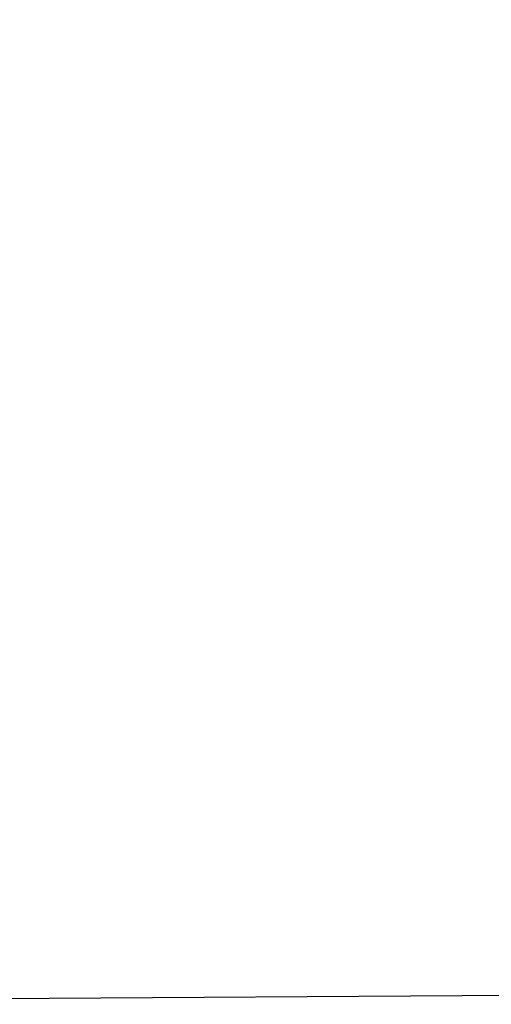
# Model space of a CAD drawing. Header units: feet. Extents: x 850675 to 1077306, y 463961 to 606658.
# Tile 1 of 77: x 897940 to 922773, y 463961 to 515881. Entities that reach past the tile are written whole.
import ezdxf

# ---------------------------------------------------------------- set-up
doc = ezdxf.new("R2010")
doc.units = ezdxf.units.FT
doc.header["$MEASUREMENT"] = 0
doc.linetypes.add('DASHED', pattern=[0.75, 0.5, -0.25])
doc.layers.add('MATCHLINE', color=7, linetype='DASHED')
doc.layers.add('MrSID', color=251, linetype='Continuous', transparency=0.2)
picture_1 = doc.add_image_def('image11.jpg', size_in_pixel=(1570, 944))

msp = doc.modelspace()

# ---------------------------------------------------------------- linework, layer by layer
at = {"layer": 'MATCHLINE', "color": 1, "const_width": 1, "flags": 128}
for points in [[(963828.314, 512557.914), (899094.3378, 512557.914)], [(963828.314, 508502.1039), (899094.3378, 508502.1039)], [(963828.314, 504446.2937), (899094.3378, 504446.2937)], [(963828.314, 500390.4836), (899094.3378, 500390.4836)], [(963828.314, 496334.6734), (899094.3378, 496334.6734)], [(963828.314, 492278.8633), (899094.3378, 492278.8633)], [(963828.314, 488223.0531), (899094.3378, 488223.0531)]]:
    msp.add_lwpolyline(points, dxfattribs=at)

# ---------------------------------------------------------------- pictures from other files: only their frames are drawn
at = {"layer": 'MrSID'}
image = msp.add_image(picture_1, insert=(851552.7296, 463961.3689), size_in_units=(225757.9943, 135742.3864), rotation=0.370518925, dxfattribs=at)
image.dxf.flags = 7

doc.saveas('drawing.dxf')
